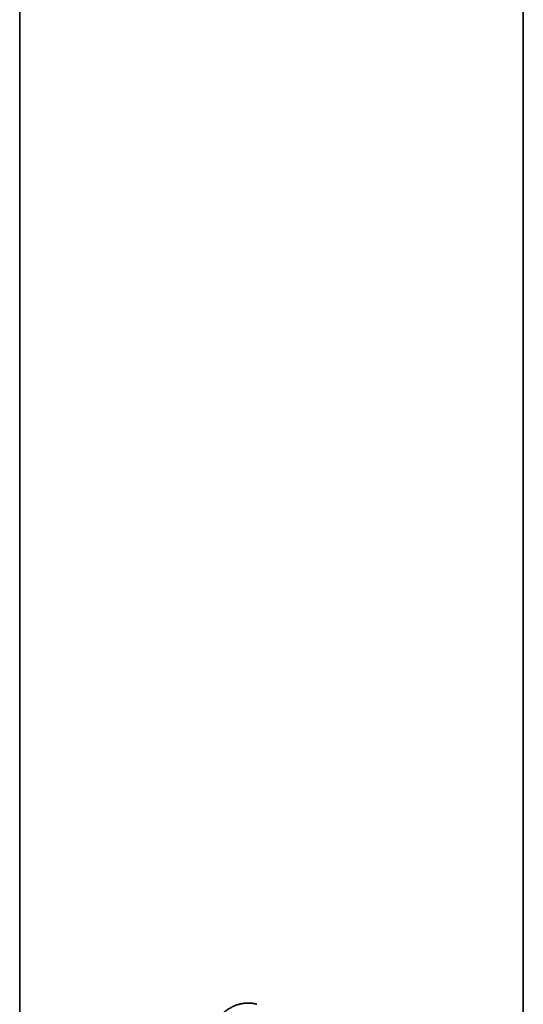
# Model space of a CAD drawing. Header units: millimetres. Extents: x 8 to 1763, y 12 to 2805.
# Tile 14 of 28: x 545 to 567, y 1630 to 1673. Entities that reach past the tile are written whole.
import ezdxf

# ---------------------------------------------------------------- set-up
doc = ezdxf.new("R2010")
doc.units = ezdxf.units.MM

msp = doc.modelspace()

# ---------------------------------------------------------------- linework, layer by layer
at = {"color": 7, "linetype": 'Continuous', "lineweight": 35}
for p, q in [((544.812, 2111.158), (544.812, 1626.992)), ((566.712, 1629.125), (566.712, 2111.158)), ((554.576, 1629.816), (554.576, 1629.816))]:
    msp.add_line(p, q, dxfattribs=at)
for points, knots in [([(554.576, 1629.816), (554.522, 1629.807), (554.414, 1629.789), (554.26, 1629.744), (554.115, 1629.686), (553.966, 1629.61), (553.816, 1629.512), (553.672, 1629.392), (553.527, 1629.239), (553.393, 1629.052), (553.281, 1628.829), (553.205, 1628.598), (553.184, 1628.44), (553.173, 1628.362)], [0, 0, 0, 0, 0.062795, 0.124858, 0.186758, 0.248837, 0.332083, 0.415771, 0.499389, 0.624191, 0.74929, 0.874694, 1, 1, 1, 1]), ([(554.891, 1629.816), (554.839, 1629.82), (554.733, 1629.827), (554.628, 1629.82), (554.575, 1629.816)], [0, 0, 0, 0, 0.495954, 1, 1, 1, 1]), ([(555.119, 1629.768), (555.091, 1629.776), (555.018, 1629.797), (554.939, 1629.809), (554.89, 1629.817)], [0, 0, 0, 0, 0.367685, 1, 1, 1, 1])]:
    msp.add_open_spline(points, degree=3, knots=knots, dxfattribs=at)

doc.saveas('drawing.dxf')
